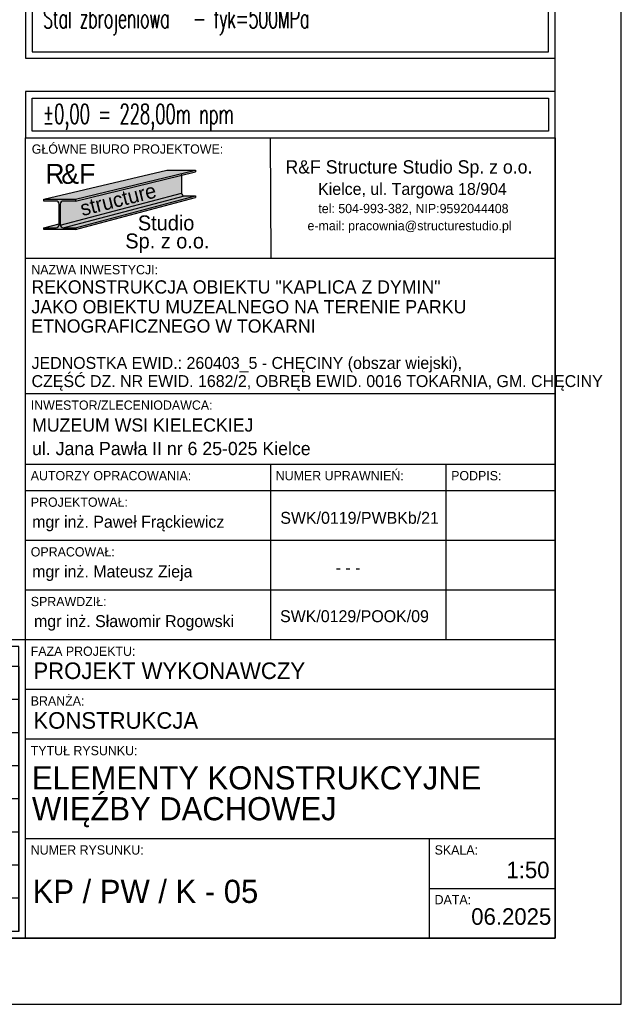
# Model space of a CAD drawing. Header units: centimetres. Extents: x 152786 to 159501, y -6718 to 1403.
# Tile 69 of 89: x 154431 to 154886, y -82 to 661. Entities that reach past the tile are written whole.
import ezdxf
from ezdxf.enums import TextEntityAlignment as Align

# ---------------------------------------------------------------- set-up
doc = ezdxf.new("R2010")
doc.units = ezdxf.units.CM
doc.header["$LTSCALE"] = 0.1
doc.linetypes.add('Dot & Dashed', pattern=[33.5139, 17.6389, -8.81945, 0, -7.05555])
doc.layers.get('0').update_dxf_attribs({"color": 45})
for name, color, linetype in [('A_wymiary_zewn', 4, 'Continuous'), ('Format', 7, 'Continuous'), ('hatch_R&F', 4, 'Continuous'), ('konstr_R&F', 2, 'Continuous'), ('opisy_R&F', 3, 'Continuous'), ('ozn_graficzne_R&F', 5, 'Continuous'), ('Section', 3, 'Continuous'), ('wymiary_R&F', 3, 'Continuous'), ('ściany_murowane_R&F', 13, 'Continuous')]:
    doc.layers.add(name, color=color, linetype=linetype)
doc.styles.add('MtXpl_FL_Pismo_Techn', font='txt')
doc.styles.add('MtXpl_FL_Pismo_Techn_1', font='txt')
doc.styles.add('S2_STANDARD_text3', font='simplex.shx', dxfattribs={"height": 12})
doc.styles.add('simplex 0.6', font='simplex.shx', dxfattribs={"width": 0.6})
doc.styles.add('TECH', font='FL Pismo Techniczne.ttf')

# ---------------------------------------------------------------- blocks, each defined once
blk = doc.blocks.new('tab_konstr_Tokarnia')
at = {"layer": 'A_wymiary_zewn', "true_color": 0xd7d6d6}
h = blk.add_hatch(color=254, dxfattribs=at)
h.dxf.hatch_style = 1
h.paths.add_polyline_path([(155912.24, -6517.47), (155890.64, -6517.47), (155797.69, -6539.31), (155821.69, -6539.31)])
at = {"layer": 'A_wymiary_zewn', "true_color": 0x848484}
h = blk.add_hatch(color=252, dxfattribs=at)
h.dxf.hatch_style = 1
h.paths.add_polyline_path([(155901.85, -6534.75), (155901.85, -6521.2), (155821.69, -6540.66), (155812.39, -6540.66, 0.414214), (155810.14, -6542.91), (155810.14, -6558.51, 0.037989), (155810.16, -6558.85)])
at = {"layer": 'A_wymiary_zewn', "true_color": 0x293133}
h = blk.add_hatch(color=250, dxfattribs=at)
h.dxf.hatch_style = 1
h.paths.add_polyline_path([(155912.24, -6518.68), (155912.24, -6517.47), (155821.69, -6539.31), (155821.69, -6540.66)])
h = blk.add_hatch(color=250, dxfattribs=at)
h.dxf.hatch_style = 1
edge = h.paths.add_edge_path()
edge.add_line((155797.69, -6560.76), (155806.99, -6560.76))
edge.add_arc((155806.99, -6558.51), 2.25, 270, 0)
edge.add_line((155809.24, -6558.51), (155809.24, -6542.91))
edge.add_arc((155806.99, -6542.91), 2.25, 0, 90)
edge.add_line((155806.99, -6540.66), (155797.69, -6540.66))
edge.add_line((155797.69, -6540.66), (155797.69, -6539.31))
edge.add_line((155797.69, -6539.31), (155821.69, -6539.31))
edge.add_line((155821.69, -6539.31), (155821.69, -6540.66))
edge.add_line((155821.69, -6540.66), (155812.39, -6540.66))
edge.add_arc((155812.39, -6542.91), 2.25, 90, 180)
edge.add_line((155810.14, -6542.91), (155810.14, -6558.51))
edge.add_arc((155812.39, -6558.51), 2.25, 180, 270)
edge.add_line((155812.39, -6560.76), (155821.69, -6560.76))
edge.add_line((155821.69, -6560.76), (155821.69, -6562.11))
edge.add_line((155821.69, -6562.11), (155797.69, -6562.11))
edge.add_line((155797.69, -6562.11), (155797.69, -6560.76))
at = {"layer": 'A_wymiary_zewn', "true_color": 0xafadad}
h = blk.add_hatch(color=253, dxfattribs=at)
h.dxf.hatch_style = 1
h.paths.add_polyline_path([(155903.87, -6536.77, -0.414214), (155901.85, -6534.75), (155810.16, -6558.85, 0.370396), (155812.39, -6560.76)])
at = {"layer": 'A_wymiary_zewn', "true_color": 0xd7d6d6}
h = blk.add_hatch(color=254, dxfattribs=at)
h.dxf.hatch_style = 1
h.paths.add_polyline_path([(155912.24, -6536.77), (155903.87, -6536.77), (155812.39, -6560.76), (155821.69, -6560.76)])
at = {"layer": 'A_wymiary_zewn', "true_color": 0x293133}
h = blk.add_hatch(color=250, dxfattribs=at)
h.dxf.hatch_style = 1
h.paths.add_polyline_path([(155912.24, -6537.99), (155912.24, -6536.77), (155821.69, -6560.76), (155821.69, -6562.11)])
at = {"layer": 'A_wymiary_zewn', "true_color": 0xafadad}
h = blk.add_hatch(color=253, dxfattribs=at)
h.dxf.hatch_style = 1
h.paths.add_polyline_path([(155809.24, -6558.51), (155809.24, -6557.78), (155797.69, -6560.76), (155806.99, -6560.76, 0.414214)])
at = {"color": 5}
for p, q in [((155783.87, -6492.94), (156183.87, -6492.94)), ((155783.87, -7096.92), (155783.87, -6492.94)), ((156183.87, -6492.94), (156183.87, -7096.92)), ((156183.87, -7096.92), (155783.87, -7096.92))]:
    blk.add_line(p, q, dxfattribs=at)
at = {"color": 4}
for p, q in [((155969.34, -6583.94), (155968.87, -6492.94)), ((156183.87, -6583.94), (155783.87, -6583.94)), ((156183.87, -6686.19), (155783.87, -6686.19)), ((156183.87, -6739.42), (155783.87, -6739.42)), ((155968.87, -6739.42), (155968.87, -6871.92)), ((156101.37, -6739.42), (156101.37, -6871.92)), ((156183.87, -6759.42), (155783.87, -6759.42)), ((156183.87, -6759.42), (155783.87, -6759.42)), ((156183.87, -6759.42), (155783.87, -6759.42)), ((156183.87, -6796.92), (155783.87, -6796.92)), ((156183.87, -6834.42), (155783.87, -6834.42)), ((156183.87, -6871.92), (155783.87, -6871.92)), ((156183.87, -6871.92), (155783.87, -6871.92)), ((156183.87, -6909.42), (155783.87, -6909.42)), ((156183.87, -6946.92), (155783.87, -6946.92)), ((156183.87, -7021.92), (155783.87, -7021.92)), ((156088.87, -7021.92), (156088.87, -7096.92)), ((156088.87, -7059.42), (156183.87, -7059.42))]:
    blk.add_line(p, q, dxfattribs=at)
at = {"layer": 'A_wymiary_zewn', "color": 250, "true_color": 0x293133}
for p, q in [((155797.69, -6539.31), (155890.64, -6517.47)), ((155821.69, -6539.31), (155912.24, -6517.47)), ((155821.69, -6540.66), (155912.24, -6518.68)), ((155890.64, -6517.47), (155912.24, -6517.47)), ((155901.85, -6520.71), (155901.85, -6534.75)), ((155912.24, -6517.47), (155912.24, -6518.68)), ((155797.69, -6540.66), (155797.69, -6539.31)), ((155797.69, -6539.31), (155821.69, -6539.31)), ((155810.16, -6558.85), (155901.85, -6534.75)), ((155812.39, -6560.76), (155903.87, -6536.77)), ((155821.69, -6560.76), (155912.24, -6536.77)), ((155821.69, -6562.11), (155912.24, -6537.99)), ((155821.69, -6539.31), (155821.69, -6540.66)), ((155903.87, -6536.77), (155912.24, -6536.77)), ((155806.99, -6540.66), (155797.69, -6540.66)), ((155809.24, -6558.51), (155809.24, -6542.91)), ((155810.14, -6542.91), (155810.14, -6558.51)), ((155821.69, -6540.66), (155812.39, -6540.66)), ((155797.69, -6560.76), (155809.24, -6557.78)), ((155797.69, -6560.76), (155806.99, -6560.76)), ((155797.69, -6562.11), (155797.69, -6560.76)), ((155812.39, -6560.76), (155821.69, -6560.76)), ((155821.69, -6560.76), (155821.69, -6562.11)), ((155821.69, -6562.11), (155797.69, -6562.11))]:
    blk.add_line(p, q, dxfattribs=at)
for centre, radius, start, end in [((155903.87, -6534.75), 2.03, 180, 270), ((155806.99, -6542.91), 2.25, 0, 90), ((155812.39, -6542.91), 2.25, 90, 180), ((155806.99, -6558.51), 2.25, 270, 0), ((155812.39, -6558.51), 2.25, 180, 270)]:
    blk.add_arc(centre, radius, start, end, dxfattribs=at)
at = {"layer": 'Section'}
for p, q in [((155890.64, -6517.47), (155912.24, -6517.47)), ((155912.24, -6517.47), (155912.24, -6518.68)), ((155912.24, -6536.77), (155912.24, -6537.99))]:
    blk.add_line(p, q, dxfattribs=at)
at = {"color": 4}
for s, height, style, p in [('GŁÓWNE BIURO PROJEKTOWE:', 7, 'TECH', (155788.64, -6504.94)), ('R&F Structure Studio Sp. z o.o.', 10, 'MtXpl_FL_Pismo_Techn', (155980.21, -6519.88)), ('Kielce, ul. Targowa 18/904', 9, 'MtXpl_FL_Pismo_Techn', (156004.9, -6536.03)), ('tel: 504-993-382, NIP:9592044408', 7, 'MtXpl_FL_Pismo_Techn', (156005.06, -6549.8)), ('e-mail: pracownia@structurestudio.pl', 7, 'MtXpl_FL_Pismo_Techn', (155996.88, -6562.75)), ('NAZWA INWESTYCJI:', 7, 'TECH', (155788.34, -6595.94)), ('REKONSTRUKCJA OBIEKTU "KAPLICA Z DYMIN"', 10, 'TECH', (155788.4, -6610.48)), ('JAKO OBIEKTU MUZEALNEGO NA TERENIE PARKU ', 10, 'TECH', (155788.4, -6625.43)), ('ETNOGRAFICZNEGO W TOKARNI ', 10, 'TECH', (155788.32, -6639.99)), ('JEDNOSTKA EWID.: 260403_5 - CHĘCINY (obszar wiejski), ', 9, 'TECH', (155788.5, -6667.34)), ('CZĘŚĆ DZ. NR EWID. 1682/2, OBRĘB EWID. 0016 TOKARNIA, GM. CHĘCINY  ', 9, 'TECH', (155788.5, -6681.06)), ('INWESTOR/ZLECENIODAWCA:', 7, 'TECH', (155787.87, -6698.19)), ('MUZEUM WSI KIELECKIEJ ', 10, 'TECH', (155788.87, -6714.7)), ('ul. Jana Pawła II nr 6 25-025 Kielce ', 10.0002, 'TECH', (155788.87, -6732.44)), ('AUTORZY OPRACOWANIA:', 7, 'TECH', (155787.87, -6751.42)), ('NUMER UPRAWNIEŃ:', 7, 'TECH', (155972.87, -6751.42)), ('PODPIS:', 7, 'TECH', (156105.37, -6751.42)), ('PROJEKTOWAŁ:', 7, 'TECH', (155787.9, -6771.42)), ('OPRACOWAŁ:', 7, 'TECH', (155787.9, -6808.92)), ('SPRAWDZIŁ:', 7, 'TECH', (155787.9, -6846.42)), ('FAZA PROJEKTU:', 7, 'TECH', (155787.87, -6883.92)), ('BRANŻA:', 7, 'TECH', (155787.87, -6921.42)), ('TYTUŁ RYSUNKU:', 7, 'TECH', (155787.87, -6958.92)), ('NUMER RYSUNKU:', 7, 'TECH', (155787.87, -7033.92)), ('SKALA:', 7, 'TECH', (156092.87, -7033.92)), ('DATA:', 7, 'TECH', (156092.87, -7071.42))]:
    blk.add_text(s, height=height, dxfattribs=dict(at, style=style)).set_placement(p)
at = {"color": 3, "style": 'TECH'}
for s, height, p in [('mgr inż. Paweł Frąckiewicz', 9, (155788.97, -6787.22)), ('SWK/0119/PWBKb/21', 9, (155976.35, -6784.26)), ('mgr inż. Mateusz Zieja', 9, (155788.97, -6824.72)), ('- - -', 9, (156018.16, -6821.76)), ('PROJEKT WYKONAWCZY', 12.5, (155789.87, -6901.42)), ('KONSTRUKCJA', 12.5, (155789.87, -6938.92)), ('06.2025', 12.5, (156120.53, -7086.92))]:
    blk.add_text(s, height=height, dxfattribs=at).set_placement(p)
at = {"color": 3, "char_height": 9, "style": 'TECH'}
for s, insert, width, attachment_point in [('mgr inż. Sławomir Rogowski', (155790.36, -6864.92), 202.7748, 7), ('\\pxi-3,l4,t4;SWK/0129/POOK/09', (156027.86, -6858.62), 115, 8)]:
    blk.add_mtext(s, dxfattribs=dict(at, insert=insert, width=width, attachment_point=attachment_point))
at = {"layer": 'A_wymiary_zewn', "color": 10, "style": 'TECH'}
for s, p in [('R', (155798.91, -6527.63)), ('F', (155824.41, -6527.63))]:
    blk.add_text(s, height=15, dxfattribs=at).set_placement(p)
at = {"layer": 'A_wymiary_zewn', "color": 18, "true_color": 0x000000, "style": 'TECH'}
blk.add_text('&', height=15, dxfattribs=at).set_placement((155810.91, -6527.63))
at = {"layer": 'A_wymiary_zewn', "color": 4, "style": 'MtXpl_FL_Pismo_Techn_1'}
blk.add_text('structure', height=11.25, rotation=14.13176, dxfattribs=at).set_placement((155826.88, -6552.05))
at = {"layer": 'A_wymiary_zewn', "color": 1, "style": 'TECH'}
for s, p in [('Studio', (155868.78, -6562.79)), ('Sp. z o.o.', (155859.31, -6576.42))]:
    blk.add_text(s, height=11.25, dxfattribs=at).set_placement(p)
blk = doc.blocks.new('TAB_2')
at = {"layer": 'opisy_R&F', "color": 4}
for points in [[(-300, 450), (-1100, 450), (-1100, 50), (-300, 50)], [(-1090, 440), (-310, 440), (-310, 390), (-1090, 390)], [(-310, 440), (-1090, 440), (-1090, 60), (-310, 60)], [(-300, 0), (-1100, 0), (-1100, -70), (-300, -70)], [(-1090, -10), (-310, -10), (-310, -60), (-1090, -60)]]:
    blk.add_lwpolyline(points, close=True, dxfattribs=at)
at = {"layer": 'opisy_R&F', "color": 2, "style": 'simplex 0.6', "width": 0.6}
blk.add_text('MATERIAŁY', height=25, dxfattribs=at).set_placement((-704.9, 401.3), align=Align.CENTER)
at = {"layer": 'opisy_R&F', "ltscale": 50, "char_height": 30, "width": 863.574, "attachment_point": 1, "style": 'simplex 0.6'}
for s, insert in [('{\\C5;Drewno: elementy proj. C24\\P       \\H0.666667x; \\H1.5x;ewentualna wymiana podwalin D24\\PBeton C25/30     - KONSTRUKCJA NADZIEMNA^JBeton C25/30 W6 - KONSTRUKCJA PODZIEMNA \\PBeton C8/10      - BETON PODKŁADOWY \\P\\T0.96;Stal zbrojeniowa   - fyk=500MPa}', (-1073.6, 375.5)), ('{\\C5;%%p0,00 = 228,00m npm}', (-1073.6, -19))]:
    blk.add_mtext(s, dxfattribs=dict(at, insert=insert))
blk = doc.blocks.new('Legenda_opis1')
at = {"layer": 'hatch_R&F'}
h = blk.add_hatch(dxfattribs=at)
h.set_pattern_fill('ANSI33', color=4, scale=2, style=0)
h.set_pattern_definition([(45, (-33186.698, -18397.697), (-8.980256, 8.980256), []), (45, (-33177.718, -18397.697), (-8.980256, 8.980256), [6.35, -3.175])])
h.paths.add_polyline_path([(-2770.4, 250), (-2594.3, 250), (-2594.3, 220), (-2770.4, 220)])
h = blk.add_hatch(dxfattribs=at)
h.set_pattern_fill('ANSI38', color=4, scale=2, style=0)
h.set_pattern_definition([(45, (-1890, -149.9336), (-4.49013, 4.49013), []), (135, (-1890, -149.9336), (-13.470384, 4.49013), [15.875, -9.525])])
h.paths.add_polyline_path([(-2770.4, 100), (-2594.3, 100), (-2594.3, 70), (-2770.4, 70)])
at = {"layer": 'ściany_murowane_R&F'}
h = blk.add_hatch(dxfattribs=at)
h.set_pattern_fill('ANSI31', color=4, scale=2.5, angle=90, style=0)
h.set_pattern_definition([(135, (-33186.698, -18347.697), (-5.61266, -5.61266), [])])
h.paths.add_polyline_path([(-2770.4, 200), (-2594.3, 200), (-2594.3, 170), (-2770.4, 170)])
h = blk.add_hatch(dxfattribs=at)
h.set_pattern_fill('ISO02W100', color=4, scale=1.5, angle=315, style=0)
h.set_pattern_definition([(315, (121.3135, 0), (5.3033, 5.3033), [18, -4.5])])
h.paths.add_polyline_path([(-2770.4, 150), (-2594.3, 150), (-2594.3, 120), (-2770.4, 120)])
at = {"color": 4}
for p, q in [((-1852.1, 300), (-2790, 300)), ((-1852.1, 300), (-2790, 300)), ((-2780, -140), (-2780, 290)), ((-1862.1, 290), (-2780, 290)), ((-1862.1, 290), (-2780, 290)), ((-1862.1, -140), (-1862.1, 290)), ((-1862.1, 260), (-2780, 260)), ((-2584.3, 260), (-2584.3, -140)), ((-1862.1, 260), (-1862.1, -140)), ((-1862.1, 210), (-2780, 210)), ((-1862.1, 160), (-2780, 160)), ((-1862.1, 110), (-2780, 110)), ((-1862.1, 60), (-2780, 60)), ((-1862.1, 10), (-2780, 10)), ((-1862.1, -40), (-2780, -40)), ((-1862.1, -90), (-2780, -90)), ((-1862.1, -140), (-2780, -140)), ((-1852.1, -150), (-2790, -150))]:
    blk.add_line(p, q, dxfattribs=at)
for points in [[(-2790, -150), (-2790, 300)], [(-1852.1, -150), (-1852.1, 300)]]:
    blk.add_lwpolyline(points, dxfattribs=at)
at = {"layer": 'konstr_R&F'}
blk.add_lwpolyline([(-2770.4, 250), (-2594.3, 250), (-2594.3, 220), (-2770.4, 220)], close=True, dxfattribs=at)
at = {"layer": 'konstr_R&F', "color": 3}
blk.add_lwpolyline([(-2770.4, 100), (-2594.3, 100), (-2594.3, 70), (-2770.4, 70)], close=True, dxfattribs=at)
at = {"layer": 'ozn_graficzne_R&F', "color": 7, "linetype": 'Dot & Dashed', "ltscale": 0.2, "const_width": 1}
blk.add_lwpolyline([(-2677.5, 49.8, 0.72236), (-2687.7, 51.5, -0.493051), (-2694, 50.4, 0.725748), (-2705.5, 44, -0.472367), (-2709.4, 39.2, 0.994662), (-2709.5, 30.1, -0.524155), (-2705.8, 24.7, 0.964736), (-2698.4, 21.5, -0.702378), (-2691, 20.8, 0.716583), (-2678.9, 19.9, -0.45003), (-2673.2, 21.7, 1.127382), (-2670.2, 28.8, -0.772934), (-2670, 36.5, 1.020362), (-2672.5, 46.6, -0.446367)], format="xyb", close=True, dxfattribs=at)
at = {"layer": 'ściany_murowane_R&F', "linetype": 'Continuous', "ltscale": 8}
for points in [[(-2770.4, 200), (-2594.3, 200), (-2594.3, 170), (-2770.4, 170)], [(-2770.4, 150), (-2594.3, 150), (-2594.3, 120), (-2770.4, 120)]]:
    blk.add_lwpolyline(points, close=True, dxfattribs=at)
at = {"color": 4, "insert": (-2765.4, 265.1), "char_height": 12, "width": 1098.166, "attachment_point": 4, "style": 'S2_STANDARD_text3'}
blk.add_mtext('{\\Fromans.shx|c238;L E G E N D A:\\fTimes New Roman|b0|i0|c238|p18;\\C2;\\P\\H0.75x; }', dxfattribs=at)
at = {"layer": 'opisy_R&F', "color": 4, "style": 'S2_STANDARD_text3'}
for s, p in [('ELEMENTY ŻELBETOWE', (-2551.8, 235)), ('ŚCIANY MUROWANE NOŚNE', (-2554.3, 185)), ('ŚCIANY MUROWANE Z BLOCZKÓW BETONOWYCH', (-2554.3, 135)), ('ELEMENTY DREWNIANE', (-2554.3, 85)), ('OBSZAR ZMIANY / REWIZJI', (-2554.3, 35)), ('GÓRNA KRAWĘDŹ ELEMENTU KONSTRUKCYJNEGO', (-2554.3, -15)), ('DOLNA KRAWĘDŹ ELEMENTU KONSTRUKCYJNEGO', (-2554.3, -65)), ('ŁAWA FUNDAMENTOWA', (-2554.3, -115))]:
    blk.add_text(s, height=15, dxfattribs=at).set_placement(p, align=Align.MIDDLE_LEFT)
at = {"layer": 'opisy_R&F', "style": 'simplex 0.6', "width": 0.8}
for s, p in [('g.k.', (-2706.5, -22.7)), ('d.k.', (-2706.5, -72.7)), ('ŁF', (-2706.5, -122.7))]:
    blk.add_text(s, height=20, dxfattribs=at).set_placement(p)

msp = doc.modelspace()

# ---------------------------------------------------------------- linework, layer by layer
at = {"layer": 'Format'}
msp.add_lwpolyline([(152785.6077, -81.8405), (154885.6077, -81.8405), (154885.6077, 1403.1595), (152785.6077, 1403.1595)], close=True, dxfattribs=at)
at = {"layer": 'ozn_graficzne_R&F'}
msp.add_lwpolyline([(152895.6077, -31.8405), (154835.6077, -31.8405), (154835.6077, 1353.1595), (152895.6077, 1353.1595)], close=True, dxfattribs=at)

# ---------------------------------------------------------------- block references
at = {"layer": 'A_wymiary_zewn'}
msp.add_blockref('tab_konstr_Tokarnia', (-1348.2602, 7065.0804), dxfattribs=at)
at = {"layer": 'opisy_R&F', "xscale": 0.5, "yscale": 0.5, "zscale": 0.5}
msp.add_blockref('Legenda_opis1', (155361.6377, 43.1595), dxfattribs=at)
at = {"layer": 'wymiary_R&F', "xscale": 0.5, "yscale": 0.5, "zscale": 0.5}
msp.add_blockref('TAB_2', (154985.6077, 607.1411), dxfattribs=at)

# ---------------------------------------------------------------- texts
at = {"color": 2, "style": 'TECH'}
for s, height, p in [('ELEMENTY KONSTRUKCYJNE ', 17.5, (154440.5215, 80.3428)), ('WIĘŹBY DACHOWEJ', 17.5, (154440.5215, 57.052)), ('1:50', 12.5, (154798.8491, 13.3235))]:
    msp.add_text(s, height=height, dxfattribs=at).set_placement(p)
at = {"color": 1, "style": 'TECH'}
msp.add_text('KP / PW / K - 05', height=17.5, dxfattribs=at).set_placement((154441.0797, -5.3409))

doc.saveas('drawing.dxf')
